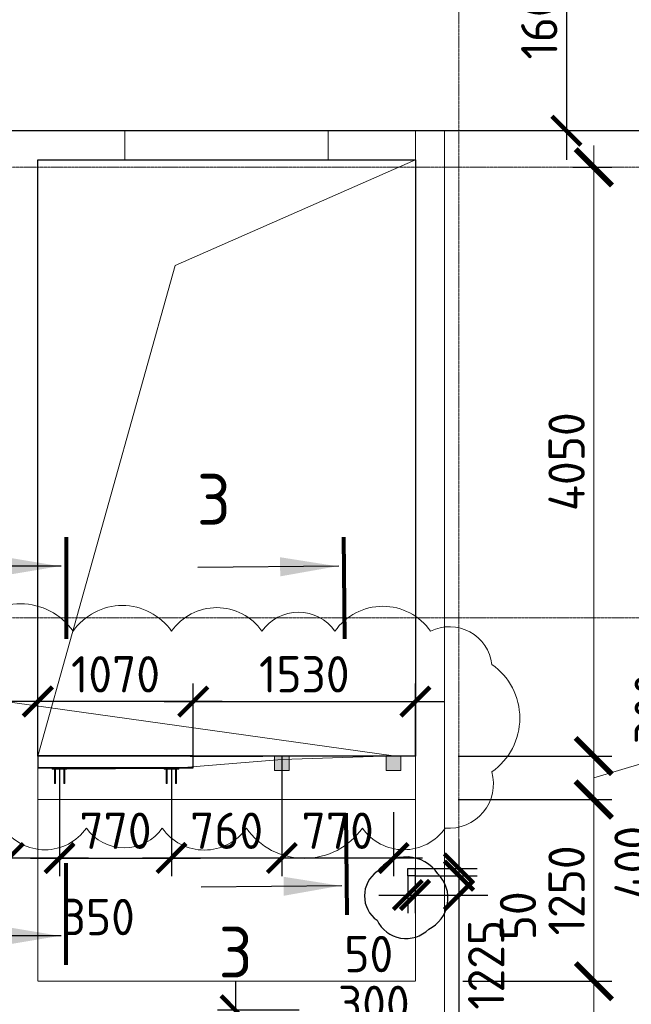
# Model space of a CAD drawing. Header units: millimetres. Extents: x -42044588 to 856694, y -806701 to 941911.
# Tile 106 of 256: x -171843 to -167631, y -328471 to -321698. Entities that reach past the tile are written whole.
import ezdxf
from ezdxf import colors
from ezdxf.entities.mleader import LeaderData, LeaderLine
from ezdxf.enums import TextEntityAlignment as Align
from ezdxf.math import Vec2, Vec3

# ---------------------------------------------------------------- set-up
doc = ezdxf.new("R2010")
doc.units = ezdxf.units.MM
for name, pattern in [('______5', [1100, 800, -100, 100, -100]), ('DASHED', [7, 5, -2, 0]), ('GOST2.303 4', [7, 5, -2, 0]), ('осевая', [50.8, 31.75, -6.35, 6.35, -6.35])]:
    doc.linetypes.add(name, pattern=pattern)
for name, color, linetype, lineweight in [('907Сл Осевые', 1, 'Continuous', 0), ('RAZMER', 100, 'Continuous', 15), ('RAZMER @ 100', 100, 'Continuous', 15), ('Оси', 40, '______5', 18), ('Перекрытие ж_бетон', 1, 'Continuous', 30), ('подоснова', 151, 'Continuous', 5), ('РАЗМЕРЫ', 1, 'Continuous', 9), ('Символы 0.20', 1, 'Continuous', 20), ('Символы 0.20 @ 100', 1, 'Continuous', 20), ('СТЕНЫ', 3, 'Continuous', 30)]:
    doc.layers.add(name, color=color, linetype=linetype, lineweight=lineweight)
doc.styles.add('GOST-2.304_Type-B', font='GOST_Common.ttf')
doc.styles.add('ГОСТ', font='GOST_Common.ttf')
doc.dimstyles.new('ГОСТ', dxfattribs={"dimscale": 0, "dimtxt": 2.5, "dimasz": 2.5, "dimexe": 1.25, "dimexo": 0.625, "dimtad": 1, "dimdec": 0, "dimtxsty": 'ГОСТ', "dimblk": 'ARCHTICK', "dimcen": 2.5, "dimdle": 1.5, "dimclrd": 256, "dimclre": 256, "dimclrt": 256, "dimadec": 0, "dimazin": 0, "dimtfac": 1, "dimtdec": 0, "dimtmove": 1, "dimatfit": 3, "dimfxl": 0, "dimlwd": -1, "dimarcsym": 0})
doc.dimstyles.new('СПДС', dxfattribs={"dimscale": 100, "dimtxt": 2.5, "dimasz": 2, "dimexe": 1.25, "dimexo": 0, "dimtad": 1, "dimdec": 0, "dimrnd": 5, "dimtxsty": 'GOST-2.304_Type-B', "dimblk": 'ARCHTICK', "dimcen": 2.5, "dimdle": 2, "dimclrd": 1, "dimclre": 1, "dimclrt": 1, "dimadec": 0, "dimazin": 2, "dimtfac": 0.75, "dimtdec": 0, "dimtmove": 1, "dimatfit": 3, "dimfxl": 0, "dimtolj": 1, "dimarcsym": 0})

# ---------------------------------------------------------------- blocks, each defined once
blk = doc.blocks.new('оси блок 2')
at = {"layer": 'Оси', "color": 16, "linetype": 'осевая', "lineweight": 0, "ltscale": 0.25, "transparency": 33554687}
for p, q in [((-58604.7, -322543), (-58604.7, -347914.1)), ((-89822.3, -326301.3), (-37238.5, -326301.3)), ((-89822.3, -329401.3), (-37238.5, -329401.3))]:
    blk.add_line(p, q, dxfattribs=at)
blk = doc.blocks.new('подложка стн 1-го этажа')
at = {"layer": 'СТЕНЫ', "color": 252, "linetype": 'DASHED', "lineweight": 0, "ltscale": 0.5, "true_color": 0x939598, "transparency": 33554687}
for p, q in [((34843.8, 26361.8, -200), (34843.8, 20511.8, -200)), ((34843.8, 26361.8, -200), (34843.8, 26361.8, -200)), ((32243.8, 26161.8, -200), (34843.8, 26161.8, -200)), ((32243.8, 26161.8, -200), (32243.8, 26161.8, -200)), ((32243.8, 26161.8, -200), (32243.8, 20511.8, -200)), ((34843.8, 26161.8, -200), (34843.8, 26161.8, -200)), ((35043.8, 18711.8, -200), (35043.8, 26111.8, -200)), ((34843.8, 20511.8, -200), (32243.8, 20511.8, -200)), ((32243.8, 20511.8, -200), (32243.8, 20511.8, -200)), ((34843.8, 20511.8, -200), (34843.8, 20511.8, -200))]:
    blk.add_line(p, q, dxfattribs=at)
at = {"layer": 'СТЕНЫ', "color": 252, "linetype": 'DASHED', "lineweight": 0, "ltscale": 0.5, "true_color": 0x939598, "transparency": 33554687, "elevation": -200}
blk.add_lwpolyline([(35043.8, 26111.8), (35043.9, 26361.8), (27693.9, 26361.8), (27693.9, 26111.8)], dxfattribs=at)
at = {"layer": 'СТЕНЫ', "color": 252, "linetype": 'DASHED', "lineweight": 0, "ltscale": 0.5, "true_color": 0x939598, "transparency": 33554687, "elevation": -560}
blk.add_lwpolyline([(32844.2, 26364.8), (34243.9, 26364.8), (34243.9, 26161.8), (32844.2, 26161.8)], close=True, dxfattribs=at)
blk = doc.blocks.new('*U366')
at = {"layer": 'Символы 0.20', "linetype": 'Continuous', "lineweight": 25}
for p, q in [((-5, 0.35), (-5, 10.05)), ((20.43, 0.35), (20.43, 10.05))]:
    blk.add_line(p, q, dxfattribs=at)
at = {"layer": 'Символы 0.20', "linetype": 'Continuous', "lineweight": 80}
for p, q in [((-7, 0), (0, 0)), ((22.43, 0), (15.43, 0))]:
    blk.add_line(p, q, dxfattribs=at)
at = {"layer": 'Символы 0.20', "linetype": 'Continuous', "lineweight": 25}
for points in [[(-5, 0.455), (-4.346, 4.361), (-5.654, 4.361)], [(20.43, 0.459), (19.772, 4.394), (21.089, 4.394)]]:
    blk.add_solid(points, dxfattribs=at)
at = {"layer": 'Символы 0.20', "style": 'ГОСТ'}
blk.add_attdef('2', text='', height=3.5, dxfattribs=at).set_placement((25.101, 7.752), align=Align.MIDDLE_RIGHT)
blk.add_attdef('1', text='', height=3.5, dxfattribs=at).set_placement((-9.5, 7.7), align=Align.MIDDLE_CENTER)
blk = doc.blocks.new('_ArchTick')
at = {"color": 0, "linetype": 'ByBlock', "const_width": 0.15}
blk.add_lwpolyline([(-0.5, -0.5), (0.5, 0.5)], dxfattribs=at)
blk = doc.blocks.new('*D945')
at = {"layer": 'DEFPOINTS', "color": 0, "transparency": 16777216}
for p in [(-168885.9, -326763), (-168885.9, -327063), (-167889.6, -327063)]:
    blk.add_point(p, dxfattribs=at)
at = {"layer": 'RAZMER', "transparency": 16777216}
for p, q in [((-167295.8, -326734.8), (-167295.8, -326134.8)), ((-167889.6, -326613), (-167889.6, -327213)), ((-167889.6, -326913), (-167295.8, -326734.8))]:
    blk.add_line(p, q, dxfattribs=at)
at = {"layer": 'RAZMER', "lineweight": -2, "transparency": 16777216}
for p, q in [((-168823.4, -326763), (-167764.6, -326763)), ((-168823.4, -327063), (-167764.6, -327063))]:
    blk.add_line(p, q, dxfattribs=at)
at = {"layer": 'RAZMER', "transparency": 16777216, "xscale": 250, "yscale": 250, "zscale": 250}
for p, rotation in [((-167889.6, -326763), 90), ((-167889.6, -327063), 270)]:
    blk.add_blockref('_ArchTick', p, dxfattribs=dict(at, rotation=rotation))
at = {"layer": 'RAZMER', "lineweight": 0, "transparency": 16777216, "insert": (-167483.3, -326434.8), "char_height": 250, "attachment_point": 5, "rotation": 90, "style": 'ГОСТ', "bg_fill": 3, "box_fill_scale": 1.1, "bg_fill_color": 256, "bg_fill_true_color": 13158600, "bg_fill_transparency": 0}
blk.add_mtext('300', dxfattribs=at)
blk = doc.blocks.new('*D946')
at = {"layer": 'DEFPOINTS', "color": 0, "transparency": 16777216}
for p in [(-168096.1, -322713.1, -360), (-167889.6, -322713.1), (-168244.6, -326763)]:
    blk.add_point(p, dxfattribs=at)
at = {"layer": 'RAZMER', "transparency": 16777216}
blk.add_line((-167889.6, -326913), (-167889.6, -322563.1), dxfattribs=at)
at = {"layer": 'RAZMER', "lineweight": -2, "transparency": 16777216}
for p, q in [((-168033.6, -322713.1), (-167764.6, -322713.1)), ((-168182.1, -326763), (-167764.6, -326763))]:
    blk.add_line(p, q, dxfattribs=at)
at = {"layer": 'RAZMER', "transparency": 16777216, "xscale": 250, "yscale": 250, "zscale": 250}
for p, rotation in [((-167889.6, -322713.1), 90), ((-167889.6, -326763), 270)]:
    blk.add_blockref('_ArchTick', p, dxfattribs=dict(at, rotation=rotation))
at = {"layer": 'RAZMER', "lineweight": 0, "transparency": 16777216, "insert": (-168077.1, -324738.1), "char_height": 250, "attachment_point": 5, "rotation": 90, "style": 'ГОСТ', "bg_fill": 3, "box_fill_scale": 1.1, "bg_fill_color": 256, "bg_fill_true_color": 13158600, "bg_fill_transparency": 0}
blk.add_mtext('4050', dxfattribs=at)
blk = doc.blocks.new('*U386')
at = {"layer": 'Символы 0.20', "linetype": 'Continuous', "lineweight": 25}
for p, q in [((16.975, 0.51), (16.883, 10.21)), ((-5.003, 0.303), (-5.095, 10.002))]:
    blk.add_line(p, q, dxfattribs=at)
at = {"layer": 'Символы 0.20', "linetype": 'Continuous', "lineweight": 80}
for p, q in [((-7, -0.066), (0, 0)), ((18.978, 0.179), (11.978, 0.113))]:
    blk.add_line(p, q, dxfattribs=at)
at = {"layer": 'Символы 0.20', "linetype": 'Continuous', "lineweight": 25}
for points in [[(-5.004, 0.408), (-4.387, 4.32), (-5.694, 4.307)], [(16.974, 0.619), (16.278, 4.548), (17.595, 4.56)]]:
    blk.add_solid(points, dxfattribs=at)
at = {"layer": 'Символы 0.20', "style": 'ГОСТ'}
blk.add_attdef('2', text='', height=3.5, dxfattribs=at).set_placement((21.576, 7.945), align=Align.MIDDLE_RIGHT)
blk.add_attdef('1', text='', height=3.5, dxfattribs=at).set_placement((-9.572, 7.62), align=Align.MIDDLE_CENTER)
blk = doc.blocks.new('*D895')
at = {"layer": 'DEFPOINTS', "color": 0, "transparency": 16777216}
for p in [(-169118, -326388.2), (-170648, -326763), (-169118, -326763)]:
    blk.add_point(p, dxfattribs=at)
at = {"layer": 'РАЗМЕРЫ', "color": 1, "lineweight": -2, "transparency": 16777216}
for p, q in [((-170648, -326763), (-170648, -326263.2)), ((-169118, -326763), (-169118, -326263.2)), ((-170848, -326388.2), (-168918, -326388.2))]:
    blk.add_line(p, q, dxfattribs=at)
at = {"layer": 'РАЗМЕРЫ', "color": 1, "lineweight": -2, "transparency": 16777216, "xscale": 200, "yscale": 200, "zscale": 200, "rotation": 180}
blk.add_blockref('_ArchTick', (-170648, -326388.2), dxfattribs=at)
at = {"layer": 'РАЗМЕРЫ', "color": 1, "lineweight": -2, "transparency": 16777216, "xscale": 200, "yscale": 200, "zscale": 200}
blk.add_blockref('_ArchTick', (-169118, -326388.2), dxfattribs=at)
at = {"layer": 'РАЗМЕРЫ', "color": 1, "lineweight": 0, "transparency": 16777216, "insert": (-169883, -326200.7), "char_height": 250, "attachment_point": 5, "style": 'GOST-2.304_Type-B'}
blk.add_mtext('\\A1;1530', dxfattribs=at)
blk = doc.blocks.new('*D947')
at = {"layer": 'DEFPOINTS', "color": 0, "transparency": 16777216}
for p in [(-171718, -326388.2), (-171718, -326626), (-170648, -326708.2)]:
    blk.add_point(p, dxfattribs=at)
at = {"layer": 'РАЗМЕРЫ', "color": 1, "lineweight": -2, "transparency": 16777216}
for p, q in [((-171718, -326626), (-171718, -326263.2)), ((-170648, -326708.2), (-170648, -326263.2)), ((-170448, -326388.2), (-171918, -326388.2))]:
    blk.add_line(p, q, dxfattribs=at)
at = {"layer": 'РАЗМЕРЫ', "color": 1, "lineweight": -2, "transparency": 16777216, "xscale": 200, "yscale": 200, "zscale": 200, "rotation": 180}
blk.add_blockref('_ArchTick', (-171718, -326388.2), dxfattribs=at)
at = {"layer": 'РАЗМЕРЫ', "color": 1, "lineweight": -2, "transparency": 16777216, "xscale": 200, "yscale": 200, "zscale": 200}
blk.add_blockref('_ArchTick', (-170648, -326388.2), dxfattribs=at)
at = {"layer": 'РАЗМЕРЫ', "color": 1, "lineweight": 0, "transparency": 16777216, "insert": (-171183, -326200.7), "char_height": 250, "attachment_point": 5, "style": 'GOST-2.304_Type-B'}
blk.add_mtext('\\A1;1070', dxfattribs=at)
blk = doc.blocks.new('*D3762')
at = {"layer": 'DEFPOINTS', "color": 0, "transparency": 16777216}
for p in [(-168853.3, -328312.1), (-167889.4, -328312.1), (-168108.1, -328812.1)]:
    blk.add_point(p, dxfattribs=at)
at = {"layer": 'RAZMER', "transparency": 16777216}
for p, q in [((-167889.4, -328962.1), (-167889.4, -328162.1)), ((-167889.4, -328562.1), (-167483.2, -329336.4)), ((-167483.2, -329336.4), (-167483.2, -329936.4))]:
    blk.add_line(p, q, dxfattribs=at)
at = {"layer": 'RAZMER', "lineweight": -2, "transparency": 16777216}
for p, q in [((-168790.8, -328312.1), (-167764.4, -328312.1)), ((-168045.6, -328812.1), (-167764.4, -328812.1))]:
    blk.add_line(p, q, dxfattribs=at)
at = {"layer": 'RAZMER', "transparency": 16777216, "xscale": 250, "yscale": 250, "zscale": 250}
for p, rotation in [((-167889.4, -328312.1), 90), ((-167889.4, -328812.1), 270)]:
    blk.add_blockref('_ArchTick', p, dxfattribs=dict(at, rotation=rotation))
at = {"layer": 'RAZMER', "lineweight": 0, "transparency": 16777216, "insert": (-167670.7, -329636.4), "char_height": 250, "attachment_point": 5, "rotation": 90, "style": 'ГОСТ', "bg_fill": 3, "box_fill_scale": 1.1, "bg_fill_color": 256, "bg_fill_true_color": 13158600, "bg_fill_transparency": 0}
blk.add_mtext('500', dxfattribs=at)
blk = doc.blocks.new('*D3763')
at = {"layer": 'DEFPOINTS', "color": 0, "transparency": 16777216}
for p in [(-168723.7, -327062), (-167889.4, -327062), (-168027.1, -328312.1)]:
    blk.add_point(p, dxfattribs=at)
at = {"layer": 'RAZMER', "transparency": 16777216}
blk.add_line((-167889.4, -328462.1), (-167889.4, -326912), dxfattribs=at)
at = {"layer": 'RAZMER', "lineweight": -2, "transparency": 16777216}
for p, q in [((-168661.2, -327062), (-167764.4, -327062)), ((-167964.6, -328312.1), (-167764.4, -328312.1))]:
    blk.add_line(p, q, dxfattribs=at)
at = {"layer": 'RAZMER', "transparency": 16777216, "xscale": 250, "yscale": 250, "zscale": 250}
for p, rotation in [((-167889.4, -327062), 90), ((-167889.4, -328312.1), 270)]:
    blk.add_blockref('_ArchTick', p, dxfattribs=dict(at, rotation=rotation))
at = {"layer": 'RAZMER', "lineweight": 0, "transparency": 16777216, "insert": (-168076.9, -327687.1), "char_height": 250, "attachment_point": 5, "rotation": 90, "style": 'ГОСТ', "bg_fill": 3, "box_fill_scale": 1.1, "bg_fill_color": 256, "bg_fill_true_color": 13158600, "bg_fill_transparency": 0}
blk.add_mtext('1250', dxfattribs=at)
blk = doc.blocks.new('*D3764')
at = {"layer": 'DEFPOINTS', "color": 0, "transparency": 16777216}
for p in [(-168885.7, -326763), (-168885.7, -327063), (-167889.4, -327063)]:
    blk.add_point(p, dxfattribs=at)
at = {"layer": 'RAZMER', "transparency": 16777216}
for p, q in [((-167295.7, -326734.8), (-167295.7, -326134.8)), ((-167889.4, -326613), (-167889.4, -327213)), ((-167889.4, -326913), (-167295.7, -326734.8))]:
    blk.add_line(p, q, dxfattribs=at)
at = {"layer": 'RAZMER', "lineweight": -2, "transparency": 16777216}
for p, q in [((-168823.2, -326763), (-167764.4, -326763)), ((-168823.2, -327063), (-167764.4, -327063))]:
    blk.add_line(p, q, dxfattribs=at)
at = {"layer": 'RAZMER', "transparency": 16777216, "xscale": 250, "yscale": 250, "zscale": 250}
for p, rotation in [((-167889.4, -326763), 90), ((-167889.4, -327063), 270)]:
    blk.add_blockref('_ArchTick', p, dxfattribs=dict(at, rotation=rotation))
at = {"layer": 'RAZMER', "lineweight": 0, "transparency": 16777216, "insert": (-167483.2, -326434.8), "char_height": 250, "attachment_point": 5, "rotation": 90, "style": 'ГОСТ', "bg_fill": 3, "box_fill_scale": 1.1, "bg_fill_color": 256, "bg_fill_true_color": 13158600, "bg_fill_transparency": 0}
blk.add_mtext('300', dxfattribs=at)
blk = doc.blocks.new('*D3765')
at = {"layer": 'DEFPOINTS', "color": 0, "transparency": 16777216}
for p in [(-168095.9, -322713.1, -360), (-167889.4, -322713.1), (-168244.5, -326763)]:
    blk.add_point(p, dxfattribs=at)
at = {"layer": 'RAZMER', "transparency": 16777216}
blk.add_line((-167889.4, -326913), (-167889.4, -322563.1), dxfattribs=at)
at = {"layer": 'RAZMER', "lineweight": -2, "transparency": 16777216}
for p, q in [((-168033.4, -322713.1), (-167764.4, -322713.1)), ((-168182, -326763), (-167764.4, -326763))]:
    blk.add_line(p, q, dxfattribs=at)
at = {"layer": 'RAZMER', "transparency": 16777216, "xscale": 250, "yscale": 250, "zscale": 250}
for p, rotation in [((-167889.4, -322713.1), 90), ((-167889.4, -326763), 270)]:
    blk.add_blockref('_ArchTick', p, dxfattribs=dict(at, rotation=rotation))
at = {"layer": 'RAZMER', "lineweight": 0, "transparency": 16777216, "insert": (-168076.9, -324738.1), "char_height": 250, "attachment_point": 5, "rotation": 90, "style": 'ГОСТ', "bg_fill": 3, "box_fill_scale": 1.1, "bg_fill_color": 256, "bg_fill_true_color": 13158600, "bg_fill_transparency": 0}
blk.add_mtext('4050', dxfattribs=at)
blk = doc.blocks.new('*D3632')
at = {"layer": 'DEFPOINTS', "color": 0, "transparency": 16777216}
for p in [(-169117.9, -326388.2), (-170647.9, -326763), (-169117.9, -326763)]:
    blk.add_point(p, dxfattribs=at)
at = {"layer": 'РАЗМЕРЫ', "color": 1, "lineweight": -2, "transparency": 16777216}
for p, q in [((-170647.9, -326763), (-170647.9, -326263.2)), ((-169117.9, -326763), (-169117.9, -326263.2)), ((-170847.9, -326388.2), (-168917.9, -326388.2))]:
    blk.add_line(p, q, dxfattribs=at)
at = {"layer": 'РАЗМЕРЫ', "color": 1, "lineweight": -2, "transparency": 16777216, "xscale": 200, "yscale": 200, "zscale": 200, "rotation": 180}
blk.add_blockref('_ArchTick', (-170647.9, -326388.2), dxfattribs=at)
at = {"layer": 'РАЗМЕРЫ', "color": 1, "lineweight": -2, "transparency": 16777216, "xscale": 200, "yscale": 200, "zscale": 200}
blk.add_blockref('_ArchTick', (-169117.9, -326388.2), dxfattribs=at)
at = {"layer": 'РАЗМЕРЫ', "color": 1, "lineweight": 0, "transparency": 16777216, "insert": (-169882.9, -326200.7), "char_height": 250, "attachment_point": 5, "style": 'GOST-2.304_Type-B'}
blk.add_mtext('\\A1;1530', dxfattribs=at)
blk = doc.blocks.new('*D3744')
at = {"layer": 'DEFPOINTS', "color": 0, "transparency": 16777216}
for p in [(-171717.9, -326388.2), (-171717.9, -326626), (-170647.9, -326708.2)]:
    blk.add_point(p, dxfattribs=at)
at = {"layer": 'РАЗМЕРЫ', "color": 1, "lineweight": -2, "transparency": 16777216}
for p, q in [((-171717.9, -326626), (-171717.9, -326263.2)), ((-170647.9, -326708.2), (-170647.9, -326263.2)), ((-170447.9, -326388.2), (-171917.9, -326388.2))]:
    blk.add_line(p, q, dxfattribs=at)
at = {"layer": 'РАЗМЕРЫ', "color": 1, "lineweight": -2, "transparency": 16777216, "xscale": 200, "yscale": 200, "zscale": 200, "rotation": 180}
blk.add_blockref('_ArchTick', (-171717.9, -326388.2), dxfattribs=at)
at = {"layer": 'РАЗМЕРЫ', "color": 1, "lineweight": -2, "transparency": 16777216, "xscale": 200, "yscale": 200, "zscale": 200}
blk.add_blockref('_ArchTick', (-170647.9, -326388.2), dxfattribs=at)
at = {"layer": 'РАЗМЕРЫ', "color": 1, "lineweight": 0, "transparency": 16777216, "insert": (-171182.9, -326200.7), "char_height": 250, "attachment_point": 5, "style": 'GOST-2.304_Type-B'}
blk.add_mtext('\\A1;1070', dxfattribs=at)
blk = doc.blocks.new('*D3600')
at = {"layer": 'DEFPOINTS', "color": 0, "transparency": 16777216}
for p in [(-166837.9, -327712.1), (-167091.3, -328112.1), (-166837.9, -328112.1)]:
    blk.add_point(p, dxfattribs=at)
at = {"layer": 'РАЗМЕРЫ', "color": 1, "lineweight": -2, "transparency": 16777216}
for p, q in [((-167435.1, -327809), (-167435.1, -327184)), ((-167091.3, -327512.1), (-167091.3, -328312.1)), ((-166837.9, -327712.1), (-167216.3, -327712.1)), ((-167091.3, -327912.1), (-167435.1, -327809)), ((-166837.9, -328112.1), (-167216.3, -328112.1))]:
    blk.add_line(p, q, dxfattribs=at)
at = {"layer": 'РАЗМЕРЫ', "color": 1, "lineweight": -2, "transparency": 16777216, "xscale": 200, "yscale": 200, "zscale": 200}
for p, rotation in [((-167091.3, -327712.1), 90), ((-167091.3, -328112.1), 270)]:
    blk.add_blockref('_ArchTick', p, dxfattribs=dict(at, rotation=rotation))
at = {"layer": 'РАЗМЕРЫ', "color": 1, "lineweight": 0, "transparency": 16777216, "insert": (-167622.6, -327496.5), "char_height": 250, "attachment_point": 5, "rotation": 90, "style": 'GOST-2.304_Type-B'}
blk.add_mtext('\\A1;400', dxfattribs=at)
blk = doc.blocks.new('*D3695')
at = {"layer": 'DEFPOINTS', "color": 0, "transparency": 16777216}
for p in [(-169917.7, -328512.1), (-170356.4, -329112.2), (-169789.5, -329112.2)]:
    blk.add_point(p, dxfattribs=at)
at = {"layer": 'РАЗМЕРЫ', "color": 1, "lineweight": -2, "transparency": 16777216}
for p, q in [((-170356.4, -328312.1), (-170356.4, -329312.2)), ((-169917.7, -328512.1), (-170481.4, -328512.1)), ((-169789.5, -329112.2), (-170481.4, -329112.2))]:
    blk.add_line(p, q, dxfattribs=at)
at = {"layer": 'РАЗМЕРЫ', "color": 1, "lineweight": -2, "transparency": 16777216, "xscale": 200, "yscale": 200, "zscale": 200}
for p, rotation in [((-170356.4, -328512.1), 90), ((-170356.4, -329112.2), 270)]:
    blk.add_blockref('_ArchTick', p, dxfattribs=dict(at, rotation=rotation))
at = {"layer": 'РАЗМЕРЫ', "color": 1, "lineweight": 0, "transparency": 16777216, "insert": (-170543.9, -328812.1), "char_height": 250, "attachment_point": 5, "rotation": 90, "style": 'GOST-2.304_Type-B'}
blk.add_mtext('\\A1;600', dxfattribs=at)
blk = doc.blocks.new('*D6748')
at = {"layer": '907Сл Осевые', "color": 1, "lineweight": -2, "transparency": 16777216}
for p, q in [((-168077.9, -320662.1), (-168077.9, -322662.1)), ((-167418, -320862.1), (-168202.9, -320862.1)), ((-167418.1, -322462.1), (-168202.9, -322462.1))]:
    blk.add_line(p, q, dxfattribs=at)
at = {"layer": 'DEFPOINTS', "color": 0, "transparency": 16777216}
for p in [(-167418, -320862.1), (-168077.9, -322462.1), (-167418.1, -322462.1, 0)]:
    blk.add_point(p, dxfattribs=at)
at = {"layer": '907Сл Осевые', "color": 1, "lineweight": -2, "transparency": 16777216, "xscale": 200, "yscale": 200, "zscale": 200}
for p, rotation in [((-168077.9, -320862.1), 90), ((-168077.9, -322462.1), 270)]:
    blk.add_blockref('_ArchTick', p, dxfattribs=dict(at, rotation=rotation))
at = {"layer": '907Сл Осевые', "color": 1, "lineweight": 0, "transparency": 16777216, "insert": (-168265.4, -321662.1), "char_height": 250, "attachment_point": 5, "rotation": 90, "style": 'GOST-2.304_Type-B'}
blk.add_mtext('\\A1;1600', dxfattribs=at)
blk = doc.blocks.new('блочина')
at = {"color": 4, "lineweight": 30, "elevation": -360}
blk.add_lwpolyline([(130360.5, 62456.2), (130410.5, 62456.2), (130410.5, 62406.2), (130360.5, 62406.2)], close=True, dxfattribs=at)
blk = doc.blocks.new('зд11')
at = {"layer": '907Сл Осевые', "transparency": 33554648}
h = blk.add_hatch(color=256, dxfattribs=at)
h.dxf.hatch_style = 1
h.paths.add_polyline_path([(-169845.1, -32586.2), (-169945.1, -32586.2), (-169945.1, -32686.2), (-169845.1, -32686.2)])
at = {"layer": '907Сл Осевые', "color": 1}
blk.add_lwpolyline([(-169945.1, -32586.2), (-169845.1, -32586.2), (-169845.1, -32686.2), (-169945.1, -32686.2)], close=True, dxfattribs=at)
blk = doc.blocks.new('зд111')
at = {"layer": '907Сл Осевые', "transparency": 33554648}
h = blk.add_hatch(color=256, dxfattribs=at)
h.dxf.hatch_style = 1
h.paths.add_polyline_path([(-170363.2, -32079.8), (-170412.9, -32079.8), (-170412.9, -32089.8), (-170363.2, -32089.8)])
h.paths.add_polyline_path([(-170312.9, -32079.8), (-170362.9, -32079.8), (-170362.9, -32089.8), (-170312.9, -32089.8)])
h.paths.add_polyline_path([(-170327.9, -32089.8), (-170333.9, -32089.8), (-170333.9, -32189.8), (-170327.9, -32189.8)])
h.paths.add_polyline_path([(-170391.9, -32089.8), (-170397.9, -32089.8), (-170397.9, -32189.8), (-170391.9, -32189.8)])
at = {"layer": '907Сл Осевые', "color": 1}
for points in [[(-170412.9, -32079.8), (-170312.9, -32079.8), (-170312.9, -32089.8), (-170412.9, -32089.8)], [(-170391.9, -32089.8), (-170391.9, -32189.8), (-170397.9, -32189.8), (-170397.9, -32089.8)], [(-170333.9, -32089.8), (-170333.9, -32189.8), (-170327.9, -32189.8), (-170327.9, -32089.8)]]:
    blk.add_lwpolyline(points, close=True, dxfattribs=at)
blk = doc.blocks.new('*D7618')
at = {"layer": '907Сл Осевые', "color": 1, "lineweight": -2, "transparency": 16777216}
for p, q in [((-170038.1, -326762), (-170038.1, -327589.4)), ((-169268.1, -327149.5), (-169268.1, -327589.4)), ((-169068.1, -327464.4), (-170238.1, -327464.4))]:
    blk.add_line(p, q, dxfattribs=at)
at = {"layer": 'DEFPOINTS', "color": 0, "transparency": 16777216}
for p in [(-170038.1, -326762), (-169268.1, -327149.5), (-170038.1, -327464.4)]:
    blk.add_point(p, dxfattribs=at)
at = {"layer": '907Сл Осевые', "color": 1, "lineweight": -2, "transparency": 16777216, "xscale": 200, "yscale": 200, "zscale": 200, "rotation": 180}
blk.add_blockref('_ArchTick', (-170038.1, -327464.4), dxfattribs=at)
at = {"layer": '907Сл Осевые', "color": 1, "lineweight": -2, "transparency": 16777216, "xscale": 200, "yscale": 200, "zscale": 200}
blk.add_blockref('_ArchTick', (-169268.1, -327464.4), dxfattribs=at)
at = {"layer": '907Сл Осевые', "color": 1, "transparency": 16777216, "insert": (-169653.1, -327276.9), "char_height": 250, "attachment_point": 5, "style": 'GOST-2.304_Type-B'}
blk.add_mtext('\\A1;770', dxfattribs=at)
blk = doc.blocks.new('*D7619')
at = {"layer": '907Сл Осевые', "color": 1, "lineweight": -2, "transparency": 16777216}
for p, q in [((-170798.1, -326842.7), (-170798.1, -327589.4)), ((-170038.1, -326969.4), (-170038.1, -327589.4)), ((-169838.1, -327464.4), (-170998.1, -327464.4))]:
    blk.add_line(p, q, dxfattribs=at)
at = {"layer": 'DEFPOINTS', "color": 0, "transparency": 16777216}
for p in [(-170798.1, -326842.7), (-170038.1, -326969.4), (-170798.1, -327464.4)]:
    blk.add_point(p, dxfattribs=at)
at = {"layer": '907Сл Осевые', "color": 1, "lineweight": -2, "transparency": 16777216, "xscale": 200, "yscale": 200, "zscale": 200, "rotation": 180}
blk.add_blockref('_ArchTick', (-170798.1, -327464.4), dxfattribs=at)
at = {"layer": '907Сл Осевые', "color": 1, "lineweight": -2, "transparency": 16777216, "xscale": 200, "yscale": 200, "zscale": 200}
blk.add_blockref('_ArchTick', (-170038.1, -327464.4), dxfattribs=at)
at = {"layer": '907Сл Осевые', "color": 1, "transparency": 16777216, "insert": (-170418.1, -327276.9), "char_height": 250, "attachment_point": 5, "style": 'GOST-2.304_Type-B'}
blk.add_mtext('\\A1;760', dxfattribs=at)
blk = doc.blocks.new('*D7620')
at = {"layer": '907Сл Осевые', "color": 1, "lineweight": -2, "transparency": 16777216}
for p, q in [((-171568.1, -326852.7), (-171568.1, -327589.4)), ((-170798.1, -327009.6), (-170798.1, -327589.4)), ((-171768.1, -327464.4), (-170598.1, -327464.4))]:
    blk.add_line(p, q, dxfattribs=at)
at = {"layer": 'DEFPOINTS', "color": 0, "transparency": 16777216}
for p in [(-171568.1, -326852.7), (-170798.1, -327009.6), (-170798.1, -327464.4)]:
    blk.add_point(p, dxfattribs=at)
at = {"layer": '907Сл Осевые', "color": 1, "lineweight": -2, "transparency": 16777216, "xscale": 200, "yscale": 200, "zscale": 200, "rotation": 180}
blk.add_blockref('_ArchTick', (-171568.1, -327464.4), dxfattribs=at)
at = {"layer": '907Сл Осевые', "color": 1, "lineweight": -2, "transparency": 16777216, "xscale": 200, "yscale": 200, "zscale": 200}
blk.add_blockref('_ArchTick', (-170798.1, -327464.4), dxfattribs=at)
at = {"layer": '907Сл Осевые', "color": 1, "transparency": 16777216, "insert": (-171183.1, -327276.9), "char_height": 250, "attachment_point": 5, "style": 'GOST-2.304_Type-B'}
blk.add_mtext('\\A1;770', dxfattribs=at)
blk = doc.blocks.new('_None')

msp = doc.modelspace()

# ---------------------------------------------------------------- linework, layer by layer
at = {"color": 240, "true_color": 0xed1f24}
msp.add_lwpolyline([(-169381.519, -327557.597, 0.52056705), (-169381.519, -327892.659, 0.52056705), (-169026.601, -327953.556, 0.52056705), (-168964.272, -327573.6, 0.52056705)], format="xyb", close=True, dxfattribs=at)
at = {"layer": 'RAZMER'}
for p, q in [((-171718.038, -326762.969, 720), (-169118.038, -326762.969, 720)), ((-171718.038, -327062.969, 720), (-171718.038, -326762.969, 720)), ((-171717.896, -326762.969, 720), (-169117.896, -326762.969, 720)), ((-171717.896, -327062.969, 720), (-171717.896, -326762.969, 720)), ((-169118.038, -326762.969, 720), (-169118.038, -327062.969, 720)), ((-169117.896, -326762.969, 720), (-169117.896, -327062.969, 720))]:
    msp.add_line(p, q, dxfattribs=at)
at = {"layer": 'RAZMER', "linetype": 'GOST2.303 4'}
for p, q in [((-169118.038, -327062.969, 720), (-171718.038, -327062.969, 720)), ((-169117.896, -327062.969, 720), (-171717.896, -327062.969, 720))]:
    msp.add_line(p, q, dxfattribs=at)
at = {"layer": 'RAZMER', "lineweight": 30, "elevation": 720}
for points in [[(-170648.038, -326762.969), (-171718.038, -326762.969), (-171718.038, -326842.969), (-170648.038, -326842.969)], [(-170647.896, -326762.969), (-171717.896, -326762.969), (-171717.896, -326842.969), (-170647.896, -326842.969)]]:
    msp.add_lwpolyline(points, close=True, dxfattribs=at)
at = {"layer": 'RAZMER', "lineweight": 30}
msp.add_lwpolyline([(-170647.896, -326761.969), (-171717.896, -326761.969), (-171717.896, -326841.969), (-170647.896, -326841.969)], close=True, dxfattribs=at)
at = {"layer": 'RAZMER', "lineweight": 30, "elevation": 720}
for points in [[(-170668.038, -326762.969), (-170168.038, -326762.969)], [(-170667.896, -326762.969), (-170167.896, -326762.969)]]:
    msp.add_lwpolyline(points, dxfattribs=at)
at = {"layer": 'RAZMER', "lineweight": 30}
msp.add_lwpolyline([(-170667.896, -326761.969), (-170167.896, -326761.969)], dxfattribs=at)
at = {"layer": 'Перекрытие ж_бетон'}
for points in [[(-168918.038, -322462.136), (-182158.038, -322462.136), (-182158.038, -322462.136), (-185508.038, -322462.136), (-185508.038, -322462.136), (-196168.038, -322462.136), (-196168.038, -339362.136)], [(-167418.038, -322462.136), (-175708.038, -322462.136)]]:
    msp.add_lwpolyline(points, dxfattribs=at)
at = {"layer": 'Перекрытие ж_бетон', "elevation": 360}
msp.add_lwpolyline([(-171718.038, -322662.136), (-169118.038, -322662.136), (-169118.038, -326762.969), (-171718.038, -326762.969)], close=True, dxfattribs=at)
at = {"layer": 'РАЗМЕРЫ', "color": 2, "elevation": 360}
msp.add_lwpolyline([(-171718.038, -326762.969), (-170772.685, -323388.969), (-169118.038, -322662.136)], dxfattribs=at)

# ---------------------------------------------------------------- block references
msp.add_blockref('подложка стн 1-го этажа', (-203961.961, -348823.931, 560))
at = {"layer": '907Сл Осевые', "color": 1}
for name, p in [('зд11', (-143.04, -294175.763)), ('зд11', (626.96, -294175.763)), ('зд111', (-1205.207, -294762.835)), ('зд111', (-435.207, -294762.835))]:
    msp.add_blockref(name, p, dxfattribs=at)
at = {"layer": 'РАЗМЕРЫ'}
msp.add_blockref('оси блок 2', (-110213.32, 3589.186), dxfattribs=at)
at = {"layer": 'Символы 0.20 @ 100'}
ref = msp.add_blockref('*U366', (-171522.085, -327500.034, 720), dxfattribs=dict(at, xscale=100, yscale=100, zscale=100, rotation=90))
ref.add_attrib('1', '2', dxfattribs={"layer": 'Символы 0.20', "height": 350, "style": 'ГОСТ'}).set_placement((-172292.085, -328450.034, 720), align=Align.MIDDLE_CENTER)
ref.add_attrib('2', '2', dxfattribs={"layer": 'Символы 0.20', "height": 350, "style": 'ГОСТ'}).set_placement((-172297.286, -324989.968, 720), align=Align.MIDDLE_RIGHT)
ref = msp.add_blockref('*U386', (-169594.051, -327154.836, 720), dxfattribs=dict(at, xscale=100, yscale=100, zscale=100, rotation=90))
ref.add_attrib('1', '3', dxfattribs={"layer": 'Символы 0.20', "height": 350, "style": 'ГОСТ'}).set_placement((-170356.003, -328112.059, 720), align=Align.MIDDLE_CENTER)
ref.add_attrib('2', '3', dxfattribs={"layer": 'Символы 0.20', "height": 350, "style": 'ГОСТ'}).set_placement((-170388.527, -324997.265, 720), align=Align.MIDDLE_RIGHT)

# ---------------------------------------------------------------- dimensions: what is measured, and where the dimension line sits
at = {"layer": '907Сл Осевые', "color": 1}
for base, p1, p2, picture, middle in [((-170038.129, -327464.402), (-169268.129, -327149.547), (-170038.129, -326761.969), '*D7618', (-169653.129, -327276.902)), ((-170798.132, -327464.402), (-171568.132, -326852.683), (-170798.132, -327009.604), '*D7620', (-171183.132, -327276.902)), ((-170798.132, -327464.402), (-170038.129, -326969.383), (-170798.132, -326842.683), '*D7619', (-170418.13, -327276.902))]:
    dim = msp.add_linear_dim(base=base, p1=p1, p2=p2, dimstyle='СПДС', dxfattribs=at)
    dim.commit()
    dim.dimension.update_dxf_attribs({"geometry": picture, "text_midpoint": middle})
at = {"layer": '907Сл Осевые'}
for base, p1, p2, location in [((-171918.003, -327464.402), (-171568.132, -326852.683), (-171918.003, -326903.267, 360.018), (-171302.222, -327870.652)), ((-169120.458, -327719.034), (-169170.458, -327585.971, -360), (-169120.458, -327585.971, -360), (-169439.282, -328125.284))]:
    msp.add_linear_dim(base=base, p1=p1, p2=p2, location=location, dimstyle='СПДС', dxfattribs=at).render()
at = {"layer": 'РАЗМЕРЫ', "lineweight": 0}
for base, p1, p2, picture, middle in [((-171718.038, -326388.187, 360), (-170648.038, -326708.181, 360), (-171718.038, -326626.02, 360), '*D947', (-171183.038, -326200.687, 360)), ((-171717.896, -326388.187, 360), (-170647.896, -326708.181, 360), (-171717.896, -326626.02, 360), '*D3744', (-171182.896, -326200.687, 360))]:
    dim = msp.add_linear_dim(base=base, p1=p1, p2=p2, dimstyle='СПДС', override={"dimrnd": 5}, dxfattribs=at)
    dim.commit()
    dim.dimension.update_dxf_attribs({"geometry": picture, "text_midpoint": middle})
dim = msp.add_linear_dim(base=(-170356.422, -329112.161), p1=(-169917.691, -328512.136), p2=(-169789.475, -329112.161), angle=90, dimstyle='СПДС', override={"dimrnd": 5}, dxfattribs=at)
dim.commit()
dim.dimension.update_dxf_attribs({"geometry": '*D3695', "text_midpoint": (-170543.922, -328812.149)})

# ---------------------------------------------------------------- leaders
at = {"layer": 'подоснова', "color": 2, "ltscale": 0.3}
ml = msp.add_multileader_mtext('Standard', dxfattribs=at)
ml.set_content('ЗД1', color=2, style='GOST-2.304_Type-B')
ml.set_leader_properties(color=256, linetype='ByLayer', lineweight=15)
ml.set_arrow_properties(name='NONE')
ml.build(insert=Vec2(0, 0))
ml.multileader.update_dxf_attribs({"text_left_attachment_type": 6, "text_right_attachment_type": 6, "dogleg_length": 0.1, "arrow_head_size": 18})
ctx = ml.context
ctx.base_point, ctx.char_height, ctx.arrow_head_size, ctx.landing_gap_size, ctx.plane_origin = Vec3(-172783.995, -326344.285, 360), 250, 18, 20, Vec3(-166569.814, -319225.161, 360)
ctx.left_attachment, ctx.right_attachment, ctx.text_align_type = 6, 6, 1
notes = []
notes.append((ctx, [(1, (1, 1, 0), (-172256.395, -326344.285, 360), (-1, 0), 0.1, [(3, [(-171568.132, -326852.683, 360), (-170798.132, -326847.683, 360), (-170038.129, -326786.666, 360), (-169268.129, -326761.969, 360)], 0, [])])]))
ctx.mtext.insert, ctx.mtext.alignment, ctx.mtext.flow_direction = Vec3(-172520.245, -326044.285, 360), 2, 5
for ctx, leaders in notes:
    for number, flags, end, landing, length, lines in leaders:
        leader = LeaderData()
        leader.index, (leader.has_last_leader_line, leader.has_dogleg_vector, leader.attachment_direction) = number, flags
        leader.last_leader_point, leader.dogleg_vector, leader.dogleg_length = Vec3(end), Vec3(landing), length
        for number, points, colour, breaks in lines:
            line = LeaderLine()
            line.index, line.vertices, line.color, line.breaks = number, Vec3.list(points), colors.encode_raw_color(colour), breaks
            leader.lines.append(line)
        ctx.leaders.append(leader)

# ---------------------------------------------------------------- next in the draw order: dimensions: what is measured, and where the dimension line sits
at = {"layer": 'RAZMER @ 100', "lineweight": 0}
dim = msp.add_linear_dim(base=(-167889.565, -327062.969, 720), p1=(-168885.861, -326762.969, 720), p2=(-168885.861, -327062.969, 720), angle=90, dimstyle='ГОСТ', override={"dimscale": 100, "dimtix": 0, "dimtofl": 1, "dimtmove": 1, "dimatfit": 3}, dxfattribs=at)
dim.commit()
dim.dimension.update_dxf_attribs({"geometry": '*D945', "text_midpoint": (-167483.315, -326672.344, 720)})
dim = msp.add_linear_dim(base=(-167889.423, -328312.136, 720), p1=(-168108.122, -328812.136, 720), p2=(-168853.318, -328312.136, 720), angle=90, dimstyle='ГОСТ', override={"dimscale": 100, "dimtix": 0, "dimtofl": 1, "dimtmove": 1, "dimatfit": 3}, dxfattribs=at)
dim.commit()
dim.dimension.update_dxf_attribs({"geometry": '*D3762', "text_midpoint": (-167483.173, -329398.878, 720), "dimtype": 160})

# ---------------------------------------------------------------- next in the draw order: dimensions: what is measured, and where the dimension line sits
dim = msp.add_linear_dim(base=(-167889.565, -322713.136, 720), p1=(-168244.642, -326762.969, 720), p2=(-168096.084, -322713.136, 360), angle=90, dimstyle='ГОСТ', override={"dimscale": 100, "dimtix": 0, "dimtofl": 1, "dimtmove": 1, "dimatfit": 3}, dxfattribs=at)
dim.commit()
dim.dimension.update_dxf_attribs({"geometry": '*D946', "text_midpoint": (-168077.065, -324738.052, 720)})
at = {"layer": 'РАЗМЕРЫ', "lineweight": 0}
dim = msp.add_linear_dim(base=(-169118.038, -326388.187, 360), p1=(-170648.038, -326762.969, 360), p2=(-169118.038, -326762.969, 360), dimstyle='СПДС', override={"dimrnd": 5}, dxfattribs=at)
dim.commit()
dim.dimension.update_dxf_attribs({"geometry": '*D895', "text_midpoint": (-169883.038, -326200.687, 360)})

# ---------------------------------------------------------------- next in the draw order: dimensions: what is measured, and where the dimension line sits
at = {"layer": 'RAZMER @ 100', "lineweight": 0}
dim = msp.add_linear_dim(base=(-167889.423, -327061.969, 720), p1=(-168027.122, -328312.136, 720), p2=(-168723.719, -327061.969, 720), angle=90, dimstyle='ГОСТ', override={"dimscale": 100, "dimtix": 0, "dimtofl": 1, "dimtmove": 1, "dimatfit": 3}, dxfattribs=at)
dim.commit()
dim.dimension.update_dxf_attribs({"geometry": '*D3763', "text_midpoint": (-168076.923, -327687.052, 720)})

# ---------------------------------------------------------------- next in the draw order: dimensions: what is measured, and where the dimension line sits
at = {"layer": '907Сл Осевые'}
msp.add_linear_dim(base=(-168818.038, -327585.971), p1=(-169120.458, -327535.971, -360), p2=(-169120.458, -327585.971), angle=90, location=(-168411.788, -327862.045), dimstyle='СПДС', dxfattribs=at).render()
msp.add_linear_dim(base=(-168818.038, -328812.136), p1=(-169120.458, -327585.971), p2=(-168818.038, -328812.136), angle=90, dimstyle='СПДС', dxfattribs=at).render()
msp.add_linear_dim(base=(-168818.038, -327719.034), p1=(-169120.458, -327585.971, -360), p2=(-168818.038, -327564.791), location=(-169404.757, -328467.799), dimstyle='СПДС', dxfattribs=at).render()
at = {"layer": 'RAZMER @ 100', "lineweight": 0}
dim = msp.add_linear_dim(base=(-167889.423, -327062.969, 720), p1=(-168885.719, -326762.969, 720), p2=(-168885.719, -327062.969, 720), angle=90, dimstyle='ГОСТ', override={"dimscale": 100, "dimtix": 0, "dimtofl": 1, "dimtmove": 1, "dimatfit": 3}, dxfattribs=at)
dim.commit()
dim.dimension.update_dxf_attribs({"geometry": '*D3764', "text_midpoint": (-167483.173, -326672.344, 720)})

# ---------------------------------------------------------------- next in the draw order: linework, layer by layer
at = {"layer": '907Сл Осевые', "color": 240, "true_color": 0xed1f24, "elevation": 1080.018}
msp.add_lwpolyline([(-173061.129, -327258.961, 0.52056705), (-172487.28, -327258.961, 0.52056705), (-171954.677, -327258.961, 0.52056705), (-171383.173, -327258.961, 0.52056705), (-170860.943, -327258.961, 0.52056705), (-170282.013, -327258.961, 0.52056705), (-169483.386, -327258.961, 0.52056705), (-168912.513, -327258.961, 0.52056705), (-168591.421, -326871.765, 0.52056705), (-168591.421, -326132.548, 0.52056705), (-169012.958, -325904.301, 0.52056705), (-169672.43, -325904.301, 0.52056705), (-170174.389, -325904.301, 0.52056705), (-170796.936, -325904.301, 0.52056705), (-171475.286, -325904.301, 0.52056705), (-172198.297, -325904.301, 0.52056705), (-172707.068, -325904.301, 0.52056705), (-173061.129, -326324.724, 0.52056705)], format="xyb", close=True, dxfattribs=at)

# ---------------------------------------------------------------- next in the draw order: dimensions: what is measured, and where the dimension line sits
at = {"layer": 'RAZMER @ 100', "lineweight": 0}
dim = msp.add_linear_dim(base=(-167889.423, -322713.136, 720), p1=(-168244.5, -326762.969, 720), p2=(-168095.942, -322713.136, 360), angle=90, dimstyle='ГОСТ', override={"dimscale": 100, "dimtix": 0, "dimtofl": 1, "dimtmove": 1, "dimatfit": 3}, dxfattribs=at)
dim.commit()
dim.dimension.update_dxf_attribs({"geometry": '*D3765', "text_midpoint": (-168076.923, -324738.052, 720)})
at = {"layer": 'РАЗМЕРЫ', "lineweight": 0}
dim = msp.add_linear_dim(base=(-169117.896, -326388.187, 360), p1=(-170647.896, -326762.969, 360), p2=(-169117.896, -326762.969, 360), dimstyle='СПДС', override={"dimrnd": 5}, dxfattribs=at)
dim.commit()
dim.dimension.update_dxf_attribs({"geometry": '*D3632', "text_midpoint": (-169882.896, -326200.687, 360)})
dim = msp.add_linear_dim(base=(-167091.316, -328112.136), p1=(-166837.896, -327712.136), p2=(-166837.896, -328112.136), angle=90, dimstyle='СПДС', override={"dimrnd": 5}, dxfattribs=at)
dim.commit()
dim.dimension.update_dxf_attribs({"geometry": '*D3600', "text_midpoint": (-167622.566, -327746.511)})

# ---------------------------------------------------------------- next in the draw order: block references
msp.add_blockref('блочина', (-299530.954, -389992.167))

# ---------------------------------------------------------------- next in the draw order: dimensions: what is measured, and where the dimension line sits
at = {"layer": '907Сл Осевые', "lineweight": 0}
dim = msp.add_linear_dim(base=(-168077.923, -322462.136), p1=(-167418.038, -320862.137), p2=(-167418.051, -322462.136, 0.018), angle=90, dimstyle='СПДС', dxfattribs=at)
dim.commit()
dim.dimension.update_dxf_attribs({"geometry": '*D6748', "text_midpoint": (-168265.423, -321662.137)})

doc.saveas('drawing.dxf')
